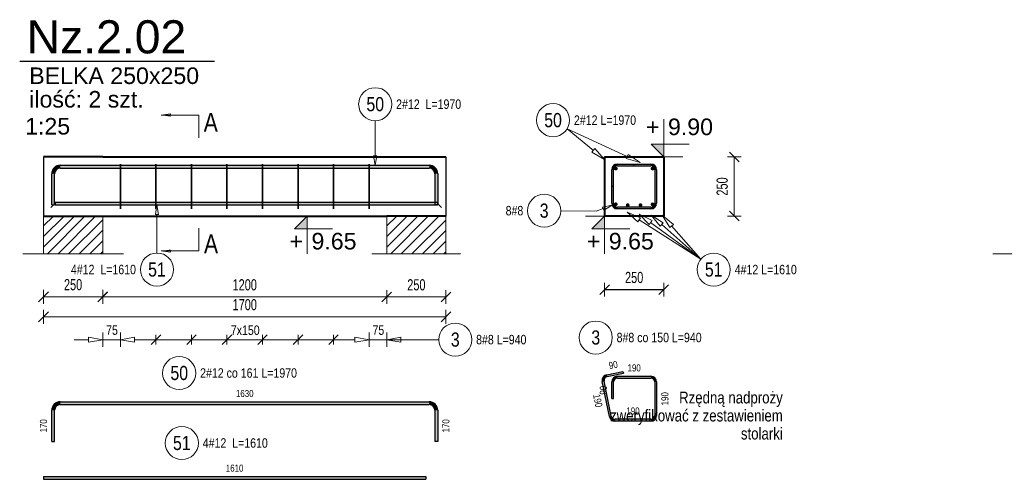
# Model space of a CAD drawing. Extents: x -1906120 to 89837, y -39133 to 303704.
# Tile 21 of 55: x 15787 to 19945, y -10075 to -8132. Entities that reach past the tile are written whole.
import ezdxf
from ezdxf.enums import TextEntityAlignment as Align

# ---------------------------------------------------------------- set-up
doc = ezdxf.new("R2010")
doc.units = 0
doc.header["$LTSCALE"] = 10
doc.header["$MEASUREMENT"] = 0
doc.linetypes.add('HIDDEN', pattern=[0.375, 0.25, -0.125])
for name, color, linetype in [('C_text', 1, 'Continuous'), ('RCAD_kształt pręta', 7, 'Continuous'), ('RCAD_opis kształtu pręta', 7, 'Continuous'), ('RCAD_opis rozkładu', 7, 'Continuous'), ('RCAD_pręt wyrzucony', 130, 'Continuous'), ('RCAD_pręty punktowe', 7, 'Continuous'), ('RCAD_rozkład pręta', 7, 'Continuous'), ('RCAD_symbole graficzne', 7, 'Continuous')]:
    doc.layers.add(name, color=color, linetype=linetype)
for name, color, linetype, lineweight in [('P-Linia1', 3, 'Continuous', 40), ('P-Linia3', 6, 'Continuous', 60), ('P-Linia4', 253, 'Continuous', 5), ('P-Opis', 1, 'Continuous', 18), ('P-Przerywana', 13, 'HIDDEN', 9), ('P-Wymiar', 254, 'Continuous', 9), ('RCAD_deskowanie', 3, 'Continuous', 40)]:
    doc.layers.add(name, color=color, linetype=linetype, lineweight=lineweight)
doc.styles.add('_Fd Opis', font='arial.ttf')
doc.styles.add('_Fdelita opis', font='arial.ttf')
doc.styles.add('ROMANS', font='arial.ttf', dxfattribs={"width": 0.7})
doc.styles.add('style1', font='arial.ttf', dxfattribs={"width": 0.8})
doc.dimstyles.new('A25', dxfattribs={"dimscale": 27, "dimtxt": 1.75, "dimasz": 0.06, "dimexe": 0, "dimexo": 0, "dimgap": 1, "dimtad": 1, "dimdec": 4, "dimrnd": 0.1, "dimdsep": 46, "dimtxsty": 'ROMANS', "dimblk": '[[[[[[[[', "dimcen": 2, "dimdle": 2, "dimse1": 1, "dimse2": 1, "dimclrd": 256, "dimclrt": 1, "dimadec": 0, "dimazin": 0, "dimtfac": 1, "dimtdec": 4, "dimtix": 1, "dimtmove": 2, "dimatfit": 3, "dimldrblk": '[[[[[[[[', "dimfxl": 0, "dimtvp": 0.6, "dimtolj": 1, "dimlwd": -1, "dimarcsym": 0})

# ---------------------------------------------------------------- blocks, each defined once
blk = doc.blocks.new('[[[[[[[[')
at = {"layer": 'P-Wymiar'}
for p, q in [((-12.7, -12.7), (12.7, 12.7)), ((0, 0), (-4.6, 0)), ((0, 18), (0, -18))]:
    blk.add_line(p, q, dxfattribs=at)
blk = doc.blocks.new('*D298')
at = {"layer": 'Defpoints', "color": 0, "transparency": 16777216}
for p in [(17337.2, -9082.6), (17587.2, -9082.6), (17587.2, -9303.9)]:
    blk.add_point(p, dxfattribs=at)
at = {"layer": 'P-Wymiar', "transparency": 16777216}
blk.add_line((17338.8, -9303.9), (17585.6, -9303.9), dxfattribs=at)
at = {"layer": 'P-Wymiar', "transparency": 16777216, "xscale": 1.62, "yscale": 1.62, "zscale": 1.62, "rotation": 180}
blk.add_blockref('[[[[[[[[', (17337.2, -9303.9), dxfattribs=at)
at = {"layer": 'P-Wymiar', "transparency": 16777216, "xscale": 1.62, "yscale": 1.62, "zscale": 1.62}
blk.add_blockref('[[[[[[[[', (17587.2, -9303.9), dxfattribs=at)
at = {"layer": 'P-Wymiar', "color": 1, "transparency": 16777216, "insert": (17462.2, -9252.8), "char_height": 47.25, "attachment_point": 5, "style": 'ROMANS'}
blk.add_mtext('\\A1;250', dxfattribs=at)
blk = doc.blocks.new('*D299')
at = {"layer": 'Defpoints', "color": 0, "transparency": 16777216}
for p in [(15887.2, -8857), (16137.2, -8857), (15887.2, -9303.2)]:
    blk.add_point(p, dxfattribs=at)
at = {"layer": 'P-Wymiar', "transparency": 16777216}
blk.add_line((16135.6, -9303.2), (15888.8, -9303.2), dxfattribs=at)
at = {"layer": 'P-Wymiar', "transparency": 16777216, "xscale": 1.62, "yscale": 1.62, "zscale": 1.62, "rotation": 180}
blk.add_blockref('[[[[[[[[', (15887.2, -9303.2), dxfattribs=at)
at = {"layer": 'P-Wymiar', "transparency": 16777216, "xscale": 1.62, "yscale": 1.62, "zscale": 1.62}
blk.add_blockref('[[[[[[[[', (16137.2, -9303.2), dxfattribs=at)
at = {"layer": 'P-Wymiar', "color": 1, "transparency": 16777216, "insert": (16012.2, -9252.1), "char_height": 47.25, "attachment_point": 5, "style": 'ROMANS'}
blk.add_mtext('\\A1;250', dxfattribs=at)
blk = doc.blocks.new('*D300')
at = {"layer": 'Defpoints', "color": 0, "transparency": 16777216}
for p in [(18507, -8712), (18518.1, -8962), (18805.1, -8962)]:
    blk.add_point(p, dxfattribs=at)
at = {"layer": 'P-Wymiar', "transparency": 16777216}
blk.add_line((18805.1, -8713.6), (18805.1, -8960.3), dxfattribs=at)
at = {"layer": 'P-Wymiar', "transparency": 16777216, "xscale": 1.62, "yscale": 1.62, "zscale": 1.62}
for p, rotation in [((18805.1, -8712), 90), ((18805.1, -8962), 270)]:
    blk.add_blockref('[[[[[[[[', p, dxfattribs=dict(at, rotation=rotation))
at = {"layer": 'P-Wymiar', "color": 1, "transparency": 16777216, "insert": (18753.9, -8837), "char_height": 47.25, "attachment_point": 5, "rotation": 90, "style": 'ROMANS'}
blk.add_mtext('\\A1;250', dxfattribs=at)
blk = doc.blocks.new('*D301')
at = {"layer": 'Defpoints', "color": 0, "transparency": 16777216}
for p in [(16137.2, -8915.7), (17337.2, -8915.7), (17337.2, -9303.9)]:
    blk.add_point(p, dxfattribs=at)
at = {"layer": 'P-Wymiar', "transparency": 16777216}
blk.add_line((16138.8, -9303.9), (17335.6, -9303.9), dxfattribs=at)
at = {"layer": 'P-Wymiar', "transparency": 16777216, "xscale": 1.62, "yscale": 1.62, "zscale": 1.62, "rotation": 180}
blk.add_blockref('[[[[[[[[', (16137.2, -9303.9), dxfattribs=at)
at = {"layer": 'P-Wymiar', "transparency": 16777216, "xscale": 1.62, "yscale": 1.62, "zscale": 1.62}
blk.add_blockref('[[[[[[[[', (17337.2, -9303.9), dxfattribs=at)
at = {"layer": 'P-Wymiar', "color": 1, "transparency": 16777216, "insert": (16737.2, -9252.8), "char_height": 47.25, "attachment_point": 5, "style": 'ROMANS'}
blk.add_mtext('\\A1;1200', dxfattribs=at)
blk = doc.blocks.new('*D302')
at = {"layer": 'Defpoints', "color": 0, "transparency": 16777216}
for p in [(15887.2, -8885.7), (17587.2, -8885.7), (15887.2, -9387.9)]:
    blk.add_point(p, dxfattribs=at)
at = {"layer": 'P-Wymiar', "transparency": 16777216}
blk.add_line((17585.6, -9387.9), (15888.8, -9387.9), dxfattribs=at)
at = {"layer": 'P-Wymiar', "transparency": 16777216, "xscale": 1.62, "yscale": 1.62, "zscale": 1.62, "rotation": 180}
blk.add_blockref('[[[[[[[[', (15887.2, -9387.9), dxfattribs=at)
at = {"layer": 'P-Wymiar', "transparency": 16777216, "xscale": 1.62, "yscale": 1.62, "zscale": 1.62}
blk.add_blockref('[[[[[[[[', (17587.2, -9387.9), dxfattribs=at)
at = {"layer": 'P-Wymiar', "color": 1, "transparency": 16777216, "insert": (16737.2, -9336.8), "char_height": 47.25, "attachment_point": 5, "style": 'ROMANS'}
blk.add_mtext('\\A1;1700', dxfattribs=at)
blk = doc.blocks.new('*D303')
at = {"transparency": 16777216}
blk.add_line((18258.7, -9272.9), (18505.4, -9272.9), dxfattribs=at)
at = {"layer": 'Defpoints', "color": 0, "transparency": 16777216}
for p in [(18257, -9094.5), (18507, -9094.5), (18507, -9272.9)]:
    blk.add_point(p, dxfattribs=at)
at = {"transparency": 16777216, "xscale": 1.62, "yscale": 1.62, "zscale": 1.62, "rotation": 180}
blk.add_blockref('[[[[[[[[', (18257, -9272.9), dxfattribs=at)
at = {"transparency": 16777216, "xscale": 1.62, "yscale": 1.62, "zscale": 1.62}
blk.add_blockref('[[[[[[[[', (18507, -9272.9), dxfattribs=at)
at = {"color": 1, "transparency": 16777216, "insert": (18382, -9221.8), "char_height": 47.25, "attachment_point": 5, "style": 'ROMANS'}
blk.add_mtext('\\A1;250', dxfattribs=at)

msp = doc.modelspace()

# ---------------------------------------------------------------- hatches: boundary and pattern name
h = msp.add_hatch(color=1)
edge = h.paths.add_edge_path(flags=0)
edge.add_arc((18304.17981, -8912.09098), 8, 0, 360, ccw=False)
h = msp.add_hatch(color=1)
edge = h.paths.add_edge_path(flags=0)
edge.add_arc((18354.74288, -8915.96697), 8, 0, 360, ccw=False)
h = msp.add_hatch(color=1)
edge = h.paths.add_edge_path(flags=0)
edge.add_arc((18408.74288, -8915.96697), 8, 0, 360, ccw=False)
h = msp.add_hatch(color=1)
edge = h.paths.add_edge_path(flags=0)
edge.add_arc((18459.6376, -8912.48411), 8, 0, 360, ccw=False)
at = {"layer": 'P-Linia4'}
h = msp.add_hatch(dxfattribs=at)
h.set_pattern_fill('ANSI31', color=256, scale=10, style=0)
h.set_pattern_definition([(45, (-25309.18, -17152.59), (-22.45064, 22.45064), [])])
h.paths.add_polyline_path([(15887.2022, -9121.85739), (15887.2022, -8961.85739), (16136.54382, -8961.67005), (16136.54382, -9121.67005)])
h = msp.add_hatch(dxfattribs=at)
h.set_pattern_fill('ANSI31', color=256, scale=10, style=0)
h.set_pattern_definition([(45, (-23859.18, -17152.59), (-22.45064, 22.45064), [])])
h.paths.add_polyline_path([(17337.2022, -9121.85739), (17337.2022, -8961.85739), (17586.54382, -8961.67005), (17586.54382, -9121.67005)])
at = {"layer": 'RCAD_kształt pręta'}
h = msp.add_hatch(color=4, dxfattribs=at)
edge = h.paths.add_edge_path(flags=0)
edge.add_line((15958.2022, -8746.96697), (15958.2022, -8758.96697))
edge.add_arc((15958.2022, -8782.96697), 24, 90, 180)
edge.add_line((15934.2022, -8782.96697), (15922.2022, -8782.96697))
edge.add_arc((15958.2022, -8782.96697), 36, 450, 540, ccw=False)
for points in [[(15958.2022, -8758.96697), (15958.2022, -8746.96697), (17516.2022, -8746.96697), (17516.2022, -8758.96697)], [(18295.03492, -8835.96697), (18287.03492, -8835.96697), (18287.03492, -8765.96697), (18295.03492, -8765.96697)], [(18295.03492, -8907.96697), (18287.03492, -8907.96697), (18287.03492, -8765.96697), (18295.03492, -8765.96697)], [(18311.03492, -8749.96697), (18311.03492, -8741.96697), (18453.03492, -8741.96697), (18453.03492, -8749.96697)], [(18311.03492, -8749.96697), (18311.03492, -8741.96697), (18381.03492, -8741.96697), (18381.03492, -8749.96697)], [(18469.03492, -8765.96697), (18477.03492, -8765.96697), (18477.03492, -8907.96697), (18469.03492, -8907.96697)], [(15934.2022, -8914.2402), (15922.2022, -8914.2402), (15922.2022, -8782.96697), (15934.2022, -8782.96697)], [(17540.2022, -8782.96697), (17552.2022, -8782.96697), (17552.2022, -8914.2402), (17540.2022, -8914.2402)], [(15936.35637, -8914.99393), (15936.35637, -8902.99393), (17550.90925, -8902.99393), (17550.90925, -8914.99393)], [(18453.03492, -8923.96697), (18453.03492, -8931.96697), (18311.03492, -8931.96697), (18311.03492, -8923.96697)]]:
    msp.add_hatch(color=4, dxfattribs=at).paths.add_polyline_path(points, flags=0)
h = msp.add_hatch(color=4, dxfattribs=at)
edge = h.paths.add_edge_path(flags=0)
edge.add_line((17552.2022, -8782.96697), (17540.2022, -8782.96697))
edge.add_arc((17516.2022, -8782.96697), 24, 0, 90)
edge.add_line((17516.2022, -8758.96697), (17516.2022, -8746.96697))
edge.add_arc((17516.2022, -8782.96697), 36, 360, 450, ccw=False)
h = msp.add_hatch(color=4, dxfattribs=at)
edge = h.paths.add_edge_path(flags=0)
edge.add_line((18311.03492, -8741.96697), (18311.03492, -8749.96697))
edge.add_arc((18311.03492, -8765.96697), 16, 90, 180)
edge.add_line((18295.03492, -8765.96697), (18287.03492, -8765.96697))
edge.add_arc((18311.03492, -8765.96697), 24, 450, 540, ccw=False)
h = msp.add_hatch(color=4, dxfattribs=at)
edge = h.paths.add_edge_path(flags=0)
edge.add_line((18311.03492, -8741.96697), (18311.03492, -8749.96697))
edge.add_arc((18311.03492, -8765.96697), 16, 90, 180)
edge.add_line((18295.03492, -8765.96697), (18287.03492, -8765.96697))
edge.add_arc((18311.03492, -8765.96697), 24, 450, 540, ccw=False)
h = msp.add_hatch(color=4, dxfattribs=at)
edge = h.paths.add_edge_path(flags=0)
edge.add_line((18477.03492, -8765.96697), (18469.03492, -8765.96697))
edge.add_arc((18453.03492, -8765.96697), 16, 0, 90)
edge.add_line((18453.03492, -8749.96697), (18453.03492, -8741.96697))
edge.add_arc((18453.03492, -8765.96697), 24, 360, 450, ccw=False)
h = msp.add_hatch(color=4, dxfattribs=at)
edge = h.paths.add_edge_path(flags=0)
edge.add_line((18287.03492, -8907.96697), (18295.03492, -8907.96697))
edge.add_arc((18311.03492, -8907.96697), 16, 180, 270)
edge.add_line((18311.03492, -8923.96697), (18311.03492, -8931.96697))
edge.add_arc((18311.03492, -8907.96697), 24, 540, 630, ccw=False)
h = msp.add_hatch(color=4, dxfattribs=at)
edge = h.paths.add_edge_path(flags=0)
edge.add_line((18453.03492, -8931.96697), (18453.03492, -8923.96697))
edge.add_arc((18453.03492, -8907.96697), 16, -90, 0)
edge.add_line((18469.03492, -8907.96697), (18477.03492, -8907.96697))
edge.add_arc((18453.03492, -8907.96697), 24, 270, 360, ccw=False)
at = {"layer": 'RCAD_pręt wyrzucony'}
h = msp.add_hatch(color=4, dxfattribs=at)
edge = h.paths.add_edge_path(flags=0)
edge.add_line((18266.25126, -9632.64501), (18267.84062, -9640.48554))
edge.add_arc((18271.01933, -9656.16661), 16, 101.4591559, 191.4591559)
edge.add_line((18255.33826, -9659.34532), (18247.49773, -9660.93467))
edge.add_arc((18271.01933, -9656.16661), 24, 461.4591559, 551.4591559, ccw=False)
for points in [[(18267.84062, -9640.48554), (18266.25126, -9632.64501), (18334.85592, -9618.73816), (18336.44528, -9626.57869)], [(18311.03492, -9646.9878), (18311.03492, -9638.9878), (18453.03492, -9638.9878), (18453.03492, -9646.9878)], [(18285.50581, -9808.16651), (18277.66528, -9809.75587), (18247.49773, -9660.93467), (18255.33826, -9659.34532)], [(18295.03492, -9732.9878), (18287.03492, -9732.9878), (18287.03492, -9662.9878), (18295.03492, -9662.9878)], [(18469.03492, -9662.9878), (18477.03492, -9662.9878), (18477.03492, -9804.9878), (18469.03492, -9804.9878)], [(15958.2022, -9758.96932), (15958.2022, -9746.96932), (17516.2022, -9746.96932), (17516.2022, -9758.96932)], [(15934.2022, -9914.24256), (15922.2022, -9914.24256), (15922.2022, -9782.96932), (15934.2022, -9782.96932)], [(17540.2022, -9782.96932), (17552.2022, -9782.96932), (17552.2022, -9914.24256), (17540.2022, -9914.24256)], [(18453.03492, -9820.9878), (18453.03492, -9828.9878), (18301.18687, -9828.9878), (18301.18687, -9820.9878)], [(15887.2022, -10074.5573), (15887.2022, -10062.5573), (17501.75509, -10062.5573), (17501.75509, -10074.5573)]]:
    msp.add_hatch(color=4, dxfattribs=at).paths.add_polyline_path(points, flags=0)
h = msp.add_hatch(color=4, dxfattribs=at)
edge = h.paths.add_edge_path(flags=0)
edge.add_line((18311.03492, -9638.9878), (18311.03492, -9646.9878))
edge.add_arc((18311.03492, -9662.9878), 16, 90, 180)
edge.add_line((18295.03492, -9662.9878), (18287.03492, -9662.9878))
edge.add_arc((18311.03492, -9662.9878), 24, 450, 540, ccw=False)
h = msp.add_hatch(color=4, dxfattribs=at)
edge = h.paths.add_edge_path(flags=0)
edge.add_line((18477.03492, -9662.9878), (18469.03492, -9662.9878))
edge.add_arc((18453.03492, -9662.9878), 16, 0, 90)
edge.add_line((18453.03492, -9646.9878), (18453.03492, -9638.9878))
edge.add_arc((18453.03492, -9662.9878), 24, 360, 450, ccw=False)
h = msp.add_hatch(color=4, dxfattribs=at)
edge = h.paths.add_edge_path(flags=0)
edge.add_line((15958.2022, -9746.96932), (15958.2022, -9758.96932))
edge.add_arc((15958.2022, -9782.96932), 24, 90, 180)
edge.add_line((15934.2022, -9782.96932), (15922.2022, -9782.96932))
edge.add_arc((15958.2022, -9782.96932), 36, 450, 540, ccw=False)
h = msp.add_hatch(color=4, dxfattribs=at)
edge = h.paths.add_edge_path(flags=0)
edge.add_line((17552.2022, -9782.96932), (17540.2022, -9782.96932))
edge.add_arc((17516.2022, -9782.96932), 24, 0, 90)
edge.add_line((17516.2022, -9758.96932), (17516.2022, -9746.96932))
edge.add_arc((17516.2022, -9782.96932), 36, 360, 450, ccw=False)
h = msp.add_hatch(color=4, dxfattribs=at)
edge = h.paths.add_edge_path(flags=0)
edge.add_line((18277.66528, -9809.75587), (18285.50581, -9808.16651))
edge.add_arc((18301.18687, -9804.9878), 16, -168.5408441, -90)
edge.add_line((18301.18687, -9820.9878), (18301.18687, -9828.9878))
edge.add_arc((18301.18687, -9804.9878), 24, 191.4591559, 270, ccw=False)
h = msp.add_hatch(color=4, dxfattribs=at)
edge = h.paths.add_edge_path(flags=0)
edge.add_line((18453.03492, -9828.9878), (18453.03492, -9820.9878))
edge.add_arc((18453.03492, -9804.9878), 16, -90, 0)
edge.add_line((18469.03492, -9804.9878), (18477.03492, -9804.9878))
edge.add_arc((18453.03492, -9804.9878), 24, 270, 360, ccw=False)
at = {"layer": 'RCAD_pręty punktowe'}
h = msp.add_hatch(color=1, dxfattribs=at)
edge = h.paths.add_edge_path(flags=0)
edge.add_arc((18304.43223, -8761.44983), 8, 0, 360)
h = msp.add_hatch(color=1, dxfattribs=at)
edge = h.paths.add_edge_path(flags=0)
edge.add_arc((18459.6376, -8761.44983), 8, 0, 360)
at = {"layer": 'RCAD_symbole graficzne', "linetype": 'Continuous', "lineweight": 0}
for points in [[(16383.76229, -8535.81157), (16423.76229, -8535.81157), (16423.76229, -8541.51344)], [(16383.76229, -9109.44476), (16423.76229, -9109.44476), (16423.76229, -9103.7429)]]:
    msp.add_hatch(color=7, dxfattribs=at).paths.add_polyline_path(points, flags=0)
at = {"layer": 'RCAD_symbole graficzne'}
for points in [[(18453.70159, -8658.63364), (18507.03492, -8711.96697), (18507.03492, -8658.63364)], [(16948.01876, -9015.3003), (17001.3521, -8961.96697), (17001.3521, -9015.3003)], [(18203.70159, -9015.3003), (18257.03492, -8961.96697), (18257.03492, -9015.3003)]]:
    msp.add_hatch(color=1, dxfattribs=at).paths.add_polyline_path(points, flags=0)

# ---------------------------------------------------------------- linework, layer by layer
at = {"layer": 'C_text'}
for points in [[(15887.2022, -8711.96697), (15887.2022, -8961.96697)], [(17587.2022, -8711.96697), (17587.2022, -8961.96697)]]:
    msp.add_lwpolyline(points, dxfattribs=at)
at = {"layer": 'P-Linia1'}
msp.add_lwpolyline([(17287.2022, -8711.96697), (17587.2022, -8711.96697)], dxfattribs=at)
at = {"layer": 'P-Linia3', "color": 6, "linetype": 'Continuous', "lineweight": 30}
msp.add_line((15786.71069, -8306.71435), (16609.64114, -8306.71435), dxfattribs=at)
at = {"layer": 'P-Linia4'}
for points in [[(15887.2022, -8961.96697), (15887.2022, -9121.98269)], [(16137.2022, -8961.96697), (16137.2022, -9121.98269)], [(17337.2022, -9121.96697), (17337.2022, -8961.96697)], [(17587.2022, -9121.96697), (17587.2022, -8961.96697)]]:
    msp.add_lwpolyline(points, dxfattribs=at)
at = {"layer": 'P-Przerywana'}
for points in [[(15799.52659, -9121.98269), (16224.87782, -9121.98269)], [(17274.52659, -9121.98269), (17649.87782, -9121.98269)], [(19897.28281, -9121.98269), (20322.63404, -9121.98269)]]:
    msp.add_lwpolyline(points, dxfattribs=at)
at = {"layer": 'RCAD_deskowanie'}
for points in [[(16137.2022, -8711.96697), (15887.2022, -8711.96697)], [(16137.2022, -8711.96697), (17287.2022, -8711.96697)], [(18257.03492, -8711.96697), (18507.03492, -8711.96697)], [(18257.03492, -8711.96697), (18257.03492, -8961.96697)], [(18507.03492, -8711.96697), (18507.03492, -8961.96697)], [(15887.2022, -8961.96697), (16137.2022, -8961.96697)], [(16137.2022, -8961.96697), (17337.2022, -8961.96697)], [(17587.2022, -8961.96697), (17337.2022, -8961.96697)], [(18507.03492, -8961.96697), (18257.03492, -8961.96697)]]:
    msp.add_lwpolyline(points, dxfattribs=at)
at = {"layer": 'RCAD_kształt pręta', "color": 4}
for p, q in [((15958.2022, -8746.96697), (17516.2022, -8746.96697)), ((15958.2022, -8758.96697), (17516.2022, -8758.96697)), ((18287.03492, -8835.96697), (18287.03492, -8765.96697)), ((18287.03492, -8907.96697), (18287.03492, -8765.96697)), ((18295.03492, -8835.96697), (18295.03492, -8765.96697)), ((18295.03492, -8907.96697), (18295.03492, -8765.96697)), ((18311.03492, -8741.96697), (18453.03492, -8741.96697)), ((18311.03492, -8741.96697), (18381.03492, -8741.96697)), ((18311.03492, -8749.96697), (18453.03492, -8749.96697)), ((18311.03492, -8749.96697), (18381.03492, -8749.96697)), ((18381.03492, -8741.96697), (18381.03492, -8749.96697)), ((18469.03492, -8765.96697), (18469.03492, -8907.96697)), ((18477.03492, -8765.96697), (18477.03492, -8907.96697)), ((15922.2022, -8914.2402), (15922.2022, -8782.96697)), ((15934.2022, -8914.2402), (15934.2022, -8782.96697)), ((17540.2022, -8782.96697), (17540.2022, -8914.2402)), ((17552.2022, -8782.96697), (17552.2022, -8914.2402)), ((18287.03492, -8835.96697), (18295.03492, -8835.96697)), ((15922.2022, -8914.2402), (15934.2022, -8914.2402)), ((15936.35637, -8902.99393), (17550.90925, -8902.99393)), ((15936.35637, -8902.99393), (15936.35637, -8914.99393)), ((15936.35637, -8914.99393), (17550.90925, -8914.99393)), ((17552.2022, -8914.2402), (17540.2022, -8914.2402)), ((17550.90925, -8902.99393), (17550.90925, -8914.99393)), ((18453.03492, -8923.96697), (18311.03492, -8923.96697)), ((18453.03492, -8931.96697), (18311.03492, -8931.96697))]:
    msp.add_line(p, q, dxfattribs=at)
at = {"layer": 'RCAD_kształt pręta', "color": 2, "lineweight": 5}
for p, q in [((15936.35637, -8908.99393), (15918.85637, -8926.49393)), ((17550.90925, -8908.99393), (17568.40925, -8926.49393))]:
    msp.add_line(p, q, dxfattribs=at)
at = {"layer": 'RCAD_kształt pręta', "color": 4}
for centre, radius, start, end in [((15958.2022, -8782.96697), 36, 90, 180), ((15958.2022, -8782.96697), 24, 90, 180), ((17516.2022, -8782.96697), 36, 360, 90), ((17516.2022, -8782.96697), 24, 360, 90), ((18311.03492, -8765.96697), 24, 90, 180), ((18311.03492, -8765.96697), 24, 90, 180), ((18311.03492, -8765.96697), 16, 90, 180), ((18311.03492, -8765.96697), 16, 90, 180), ((18453.03492, -8765.96697), 24, 360, 90), ((18453.03492, -8765.96697), 16, 360, 90), ((18311.03492, -8907.96697), 24, 180, 270), ((18311.03492, -8907.96697), 16, 180, 270), ((18453.03492, -8907.96697), 16, 270, 0), ((18453.03492, -8907.96697), 24, 270, 360)]:
    msp.add_arc(centre, radius, start, end, dxfattribs=at)
at = {"layer": 'RCAD_opis kształtu pręta', "color": 8, "lineweight": 0}
for p, q in [((17288.42319, -8559.39009), (17288.42319, -8706.96697)), ((17288.42319, -8746.96697), (17281.75652, -8706.96697)), ((17295.08986, -8706.96697), (17281.75652, -8706.96697)), ((17295.08986, -8706.96697), (17288.42319, -8746.96697)), ((16359.74113, -8954.99393), (16366.40779, -8914.99393)), ((16366.40779, -8914.99393), (16373.07446, -8954.99393)), ((18222.03492, -8941.57342), (18071.87683, -8940.10818)), ((18222.03492, -8941.57342), (18251.1612, -8930.57532)), ((18248.80616, -8924.33847), (18288.58227, -8916.4451)), ((18248.80616, -8924.33847), (18253.51623, -8936.81217)), ((18288.58227, -8916.4451), (18253.51623, -8936.81217)), ((16359.74113, -8954.99393), (16373.07446, -8954.99393)), ((16366.40779, -9118.13334), (16366.40779, -8954.99393))]:
    msp.add_line(p, q, dxfattribs=at)
for centre in [(17288.42319, -8489.39009), (18001.88016, -8939.42515), (16366.40779, -9188.13334)]:
    msp.add_circle(centre, 70, dxfattribs=at)
at = {"layer": 'RCAD_opis rozkładu', "color": 8, "lineweight": 0}
for p, q in [((18098.86183, -8593.90261), (18209.81169, -8684.44827)), ((18098.86183, -8593.90261), (18352.23538, -8710.24595)), ((18216.13438, -8676.70078), (18203.489, -8692.19576)), ((18216.13438, -8676.70078), (18256.29662, -8722.38441)), ((18256.29662, -8722.38441), (18203.489, -8692.19576)), ((18356.40826, -8701.15821), (18348.06249, -8719.33369)), ((18406.76183, -8735.28325), (18348.06249, -8719.33369)), ((18356.40826, -8701.15821), (18406.76183, -8735.28325)), ((18398.13017, -8986.25455), (18352.9944, -8945.47757)), ((18352.9944, -8945.47757), (18408.91537, -8969.41176)), ((18398.13017, -8986.25455), (18408.91537, -8969.41176)), ((18445.61313, -8996.97708), (18403.13405, -8953.43943)), ((18403.13405, -8953.43943), (18457.43729, -8980.84669)), ((18663.62136, -9144.38596), (18403.52277, -8977.83315)), ((18445.61313, -8996.97708), (18457.43729, -8980.84669)), ((18491.81506, -9005.13929), (18453.59964, -8957.81507)), ((18453.59964, -8957.81507), (18505.09776, -8990.18704)), ((18532.87975, -9010.43623), (18500.84361, -8958.72853)), ((18500.84361, -8958.72853), (18547.91813, -8997.25112)), ((18663.62136, -9144.38596), (18451.52521, -8988.91188)), ((18491.81506, -9005.13929), (18505.09776, -8990.18704)), ((18663.62136, -9144.38596), (18498.45641, -8997.66317)), ((18532.87975, -9010.43623), (18547.91813, -8997.25112)), ((18663.62136, -9144.38596), (18540.39894, -9003.84367)), ((16077.2022, -9474.36545), (16137.2022, -9484.36545)), ((16077.2022, -9474.36545), (16077.2022, -9494.36545)), ((16137.2022, -9514.36545), (16137.2022, -9454.36545)), ((16212.2022, -9514.36545), (16212.2022, -9454.36545)), ((16212.2022, -9484.36545), (16272.2022, -9474.36545)), ((16272.2022, -9494.36545), (16272.2022, -9474.36545)), ((16382.2022, -9464.36545), (16342.2022, -9504.36545)), ((16362.2022, -9504.36545), (16362.2022, -9464.36545)), ((16532.2022, -9464.36545), (16492.2022, -9504.36545)), ((16512.2022, -9504.36545), (16512.2022, -9464.36545)), ((16682.2022, -9464.36545), (16642.2022, -9504.36545)), ((16662.2022, -9504.36545), (16662.2022, -9464.36545)), ((16792.2022, -9504.36545), (16832.2022, -9464.36545)), ((16812.2022, -9504.36545), (16812.2022, -9464.36545)), ((16942.2022, -9504.36545), (16982.2022, -9464.36545)), ((16962.2022, -9504.36545), (16962.2022, -9464.36545)), ((17092.2022, -9504.36545), (17132.2022, -9464.36545)), ((17112.2022, -9504.36545), (17112.2022, -9464.36545)), ((17202.2022, -9474.36545), (17262.2022, -9484.36545)), ((17202.2022, -9474.36545), (17202.2022, -9494.36545)), ((17262.2022, -9514.36545), (17262.2022, -9454.36545)), ((17337.2022, -9514.36545), (17337.2022, -9454.36545)), ((17337.2022, -9484.36545), (17397.2022, -9474.36545)), ((17397.2022, -9494.36545), (17397.2022, -9474.36545)), ((16017.2022, -9484.36545), (16077.2022, -9484.36545)), ((16137.2022, -9484.36545), (16077.2022, -9494.36545)), ((16212.2022, -9484.36545), (16137.2022, -9484.36545)), ((16272.2022, -9494.36545), (16212.2022, -9484.36545)), ((16362.2022, -9484.36545), (16272.2022, -9484.36545)), ((16512.2022, -9484.36545), (16362.2022, -9484.36545)), ((16662.2022, -9484.36545), (16512.2022, -9484.36545)), ((16737.2022, -9484.36545), (16662.2022, -9484.36545)), ((16737.2022, -9484.36545), (16812.2022, -9484.36545)), ((16812.2022, -9484.36545), (16962.2022, -9484.36545)), ((16962.2022, -9484.36545), (17112.2022, -9484.36545)), ((17112.2022, -9484.36545), (17202.2022, -9484.36545)), ((17262.2022, -9484.36545), (17202.2022, -9494.36545)), ((17262.2022, -9484.36545), (17337.2022, -9484.36545)), ((17556.45283, -9484.36545), (17337.2022, -9484.36545)), ((17397.2022, -9494.36545), (17337.2022, -9484.36545)), ((17457.2022, -9484.36545), (17397.2022, -9484.36545))]:
    msp.add_line(p, q, dxfattribs=at)
for centre in [(18039.46004, -8556.86981), (18718.07584, -9188.3713), (17626.45283, -9484.36545)]:
    msp.add_circle(centre, 70, dxfattribs=at)
at = {"layer": 'RCAD_pręt wyrzucony', "color": 4}
for p, q in [((18266.25126, -9632.64501), (18334.85592, -9618.73816)), ((18267.84062, -9640.48554), (18336.44528, -9626.57869)), ((18311.03492, -9638.9878), (18453.03492, -9638.9878)), ((18311.03492, -9646.9878), (18453.03492, -9646.9878)), ((18334.85592, -9618.73816), (18336.44528, -9626.57869)), ((18277.66528, -9809.75587), (18247.49773, -9660.93467)), ((18285.50581, -9808.16651), (18255.33826, -9659.34532)), ((18287.03492, -9732.9878), (18287.03492, -9662.9878)), ((18295.03492, -9732.9878), (18295.03492, -9662.9878)), ((18469.03492, -9662.9878), (18469.03492, -9804.9878)), ((18477.03492, -9662.9878), (18477.03492, -9804.9878)), ((15958.2022, -9746.96932), (17516.2022, -9746.96932)), ((15958.2022, -9758.96932), (17516.2022, -9758.96932)), ((18287.03492, -9732.9878), (18295.03492, -9732.9878)), ((15922.2022, -9914.24256), (15922.2022, -9782.96932)), ((15934.2022, -9914.24256), (15934.2022, -9782.96932)), ((17540.2022, -9782.96932), (17540.2022, -9914.24256)), ((17552.2022, -9782.96932), (17552.2022, -9914.24256)), ((18453.03492, -9820.9878), (18301.18687, -9820.9878)), ((18453.03492, -9828.9878), (18301.18687, -9828.9878)), ((15922.2022, -9914.24256), (15934.2022, -9914.24256)), ((17552.2022, -9914.24256), (17540.2022, -9914.24256)), ((15887.2022, -10062.5573), (17501.75509, -10062.5573)), ((15887.2022, -10062.5573), (15887.2022, -10074.5573)), ((17501.75509, -10062.5573), (17501.75509, -10074.5573)), ((15887.2022, -10074.5573), (17501.75509, -10074.5573))]:
    msp.add_line(p, q, dxfattribs=at)
at = {"layer": 'RCAD_pręt wyrzucony', "color": 8, "lineweight": 0}
for centre in [(18219.82675, -9475.50068), (16460.57081, -9625.4907), (16471.34837, -9921.26912)]:
    msp.add_circle(centre, 70, dxfattribs=at)
at = {"layer": 'RCAD_pręt wyrzucony', "color": 4}
for centre, radius, start, end in [((18271.01933, -9656.16661), 24, 101.4591559, 191.4591559), ((18271.01933, -9656.16661), 16, 101.4591559, 191.4591559), ((18311.03492, -9662.9878), 24, 90, 180), ((18311.03492, -9662.9878), 16, 90, 180), ((18453.03492, -9662.9878), 24, 360, 90), ((18453.03492, -9662.9878), 16, 360, 90), ((15958.2022, -9782.96932), 36, 90, 180), ((15958.2022, -9782.96932), 24, 90, 180), ((17516.2022, -9782.96932), 36, 360, 90), ((17516.2022, -9782.96932), 24, 360, 90), ((18301.18687, -9804.9878), 24, 191.4591559, 270), ((18301.18687, -9804.9878), 16, 191.4591559, 270), ((18453.03492, -9804.9878), 16, 270, 0), ((18453.03492, -9804.9878), 24, 270, 360)]:
    msp.add_arc(centre, radius, start, end, dxfattribs=at)
at = {"layer": 'RCAD_rozkład pręta', "color": 7, "linetype": 'ByBlock', "lineweight": 35}
for p, q in [((16212.2022, -8931.96697), (16212.2022, -8741.96697)), ((16362.2022, -8931.96697), (16362.2022, -8741.96697)), ((16512.2022, -8931.96697), (16512.2022, -8741.96697)), ((16662.2022, -8931.96697), (16662.2022, -8741.96697)), ((16812.2022, -8931.96697), (16812.2022, -8741.96697)), ((16962.2022, -8931.96697), (16962.2022, -8741.96697)), ((17112.2022, -8931.96697), (17112.2022, -8741.96697)), ((17262.2022, -8931.96697), (17262.2022, -8741.96697))]:
    msp.add_line(p, q, dxfattribs=at)
at = {"layer": 'RCAD_symbole graficzne', "color": 7, "linetype": 'Continuous', "lineweight": 0}
for p, q in [((16383.76229, -8535.81157), (16423.76229, -8530.10971)), ((16383.76229, -8535.81157), (16543.76229, -8535.81157)), ((16423.76229, -8535.81157), (16423.76229, -8530.10971)), ((16543.76229, -8535.81157), (16543.76229, -8631.81157)), ((16543.76229, -9109.44476), (16543.76229, -9013.44476)), ((16383.76229, -9109.44476), (16423.76229, -9115.14662)), ((16383.76229, -9109.44476), (16543.76229, -9109.44476)), ((16423.76229, -9109.44476), (16423.76229, -9115.14662))]:
    msp.add_line(p, q, dxfattribs=at)
at = {"layer": 'RCAD_symbole graficzne', "color": 1, "lineweight": 0}
for p, q in [((18507.03492, -8711.96697), (18507.03492, -8551.96697)), ((18613.70159, -8658.63364), (18453.70159, -8658.63364)), ((18453.70159, -8658.63364), (18507.03492, -8711.96697)), ((18587.03492, -8711.96697), (18427.03492, -8711.96697)), ((17081.3521, -8961.96697), (16921.3521, -8961.96697)), ((16948.01876, -9015.3003), (17001.3521, -8961.96697)), ((17001.3521, -8961.96697), (17001.3521, -9121.96697)), ((18337.03492, -8961.96697), (18177.03492, -8961.96697)), ((18203.70159, -9015.3003), (18257.03492, -8961.96697)), ((18257.03492, -8961.96697), (18257.03492, -9121.96697)), ((17108.01876, -9015.3003), (16948.01876, -9015.3003)), ((18363.70159, -9015.3003), (18203.70159, -9015.3003))]:
    msp.add_line(p, q, dxfattribs=at)

# ---------------------------------------------------------------- texts
at = {"layer": 'P-Linia1', "color": 3, "lineweight": 30, "style": '_Fdelita opis'}
for s, p in [('BELKA 250x250', (15826.97303, -8403.8989)), ('1:25', (15809.57021, -8617.45336))]:
    msp.add_text(s, height=70, dxfattribs=at).set_placement(p)
at = {"layer": 'P-Linia1', "color": 1, "lineweight": 30, "style": '_Fdelita opis'}
msp.add_text('ilość: 2 szt.', height=70, dxfattribs=at).set_placement((15827.04658, -8503.43503))
at = {"layer": 'P-Linia3', "color": 6, "lineweight": 30, "style": '_Fdelita opis'}
msp.add_text('Nz.2.02', height=140, dxfattribs=at).set_placement((15816.17993, -8274.52912))
at = {"layer": 'P-Opis', "insert": (19009.74939, -9703.93075), "char_height": 50, "attachment_point": 3, "line_spacing_factor": 0.914286, "style": '_Fd Opis'}
msp.add_mtext('{\\W0.8;Rzędną nadproży \\Pzweryfikować z zestawieniem \\Pstolarki}', dxfattribs=at)
at = {"layer": 'RCAD_opis kształtu pręta', "color": 1, "attachment_point": 5, "style": 'style1'}
for s, insert, char_height in [('50', (17288.42319, -8489.39009), 60), ('2#12  L=1970', (17514.05211, -8489.39009), 40), ('8#8  ', (17876.47498, -8939.42515), 40), ('3', (18001.88016, -8939.42515), 60), ('4#12  L=1610', (16140.40779, -9188.13334), 40), ('51', (16366.40779, -9188.13334), 60)]:
    msp.add_mtext(s, dxfattribs=dict(at, insert=insert, char_height=char_height))
at = {"layer": 'RCAD_opis rozkładu', "color": 1, "char_height": 60, "attachment_point": 5, "style": 'style1'}
for s, insert in [('50', (18039.46004, -8556.86981)), ('51', (18718.07584, -9188.3713)), ('3', (17626.45283, -9484.36545))]:
    msp.add_mtext(s, dxfattribs=dict(at, insert=insert))
at = {"layer": 'RCAD_opis rozkładu', "color": 2, "char_height": 40, "style": 'style1'}
for s, insert, attachment_point in [('2#12 L=1970', (18258.87887, -8556.86981), 5), ('4#12 L=1610', (18937.86574, -9188.3713), 5), ('75', (16151.79361, -9464.4473), 7), ('7x150', (16678.43003, -9464.78837), 7), ('75', (17276.79361, -9464.4473), 7), ('8#8 L=940', (17820.75843, -9484.36545), 5)]:
    msp.add_mtext(s, dxfattribs=dict(at, insert=insert, attachment_point=attachment_point))
at = {"layer": 'RCAD_pręt wyrzucony', "color": 1, "attachment_point": 5, "style": 'style1'}
for s, insert, char_height in [('3', (18219.82675, -9475.50068), 60), ('50', (16460.57081, -9625.4907), 60), ('190', (18382.03492, -9603.9878), 30), ('190', (18377.1109, -9785.9878), 30), ('51', (16471.34837, -9921.26912), 60), ('1610', (16694.47865, -10027.5573), 30)]:
    msp.add_mtext(s, dxfattribs=dict(at, insert=insert, char_height=char_height))
at = {"layer": 'RCAD_pręt wyrzucony', "color": 2, "char_height": 40, "attachment_point": 5, "style": 'style1'}
for s, insert in [('8#8 co 150 L=940', (18487.45294, -9475.50068)), ('2#12 co 161 L=1970', (16753.31024, -9625.4907)), ('4#12  L=1610', (16697.34837, -9921.26912))]:
    msp.add_mtext(s, dxfattribs=dict(at, insert=insert))
at = {"layer": 'RCAD_pręt wyrzucony', "color": 1, "char_height": 30, "attachment_point": 5, "style": 'style1'}
for s, insert, rotation in [('90', (18293.60016, -9591.38925), 11.4591559), ('90', (18252.03492, -9697.9878), 90), ('1630', (16737.2022, -9711.96932), 360), ('190', (18228.27917, -9742.2987), 281.4591559), ('190', (18512.03492, -9733.9878), 90), ('170', (15887.2022, -9848.60594), 90), ('170', (17587.2022, -9848.60594), 90)]:
    msp.add_mtext(s, dxfattribs=dict(at, insert=insert, rotation=rotation))
at = {"layer": 'RCAD_symbole graficzne', "color": 2, "style": 'style1'}
msp.add_text('+', height=70, dxfattribs=at).set_placement((18489.25714, -8640.85586), align=Align.BOTTOM_RIGHT)
msp.add_text('9.90 ', height=70, dxfattribs=at).set_placement((18524.8127, -8640.85586), align=Align.BOTTOM_LEFT)
for p in [(16983.57432, -9033.07808), (18239.25714, -9033.07808)]:
    msp.add_text('+', height=70, dxfattribs=at).set_placement(p, align=Align.TOP_RIGHT)
for p in [(17019.12987, -9033.07808), (18274.8127, -9033.07808)]:
    msp.add_text('9.65 ', height=70, dxfattribs=at).set_placement(p, align=Align.TOP_LEFT)
at = {"layer": 'RCAD_symbole graficzne', "color": 73, "char_height": 80, "attachment_point": 5, "style": 'style1'}
for insert in [(16593.79768, -8565.81157), (16594.878, -9079.44476)]:
    msp.add_mtext('A', dxfattribs=dict(at, insert=insert))

# ---------------------------------------------------------------- dimensions: what is measured, and where the dimension line sits
dim = msp.add_linear_dim(base=(18507.03492, -9272.8993), p1=(18257.03492, -9094.49296), p2=(18507.03492, -9094.49296), dimstyle='A25', override={"dimfxl": 0.18, "dimfxlon": 1})
dim.commit()
dim.dimension.update_dxf_attribs({"geometry": '*D303', "text_midpoint": (18382.03492, -9221.77472)})
at = {"layer": 'P-Wymiar'}
dim = msp.add_linear_dim(base=(18805.05372, -8961.96697), p1=(18507.03492, -8711.96697), p2=(18518.08103, -8961.96697), angle=90, dimstyle='A25', override={"dimfxl": 0.18, "dimfxlon": 1}, dxfattribs=at)
dim.commit()
dim.dimension.update_dxf_attribs({"geometry": '*D300', "text_midpoint": (18753.92915, -8836.96697)})
for base, p1, p2, picture, middle in [((15887.2022, -9303.22096), (16137.2022, -8857.02137), (15887.2022, -8857.02137), '*D299', (16012.2022, -9252.09638)), ((15887.2022, -9387.93304), (17587.2022, -8885.74995), (15887.2022, -8885.74995), '*D302', (16737.2022, -9336.80846)), ((17337.2022, -9303.8847), (16137.2022, -8915.74995), (17337.2022, -8915.74995), '*D301', (16737.2022, -9252.76012)), ((17587.2022, -9303.8847), (17337.2022, -9082.5503), (17587.2022, -9082.5503), '*D298', (17462.2022, -9252.76012))]:
    dim = msp.add_linear_dim(base=base, p1=p1, p2=p2, dimstyle='A25', override={"dimfxl": 0.18, "dimfxlon": 1}, dxfattribs=at)
    dim.commit()
    dim.dimension.update_dxf_attribs({"geometry": picture, "text_midpoint": middle})

doc.saveas('drawing.dxf')
